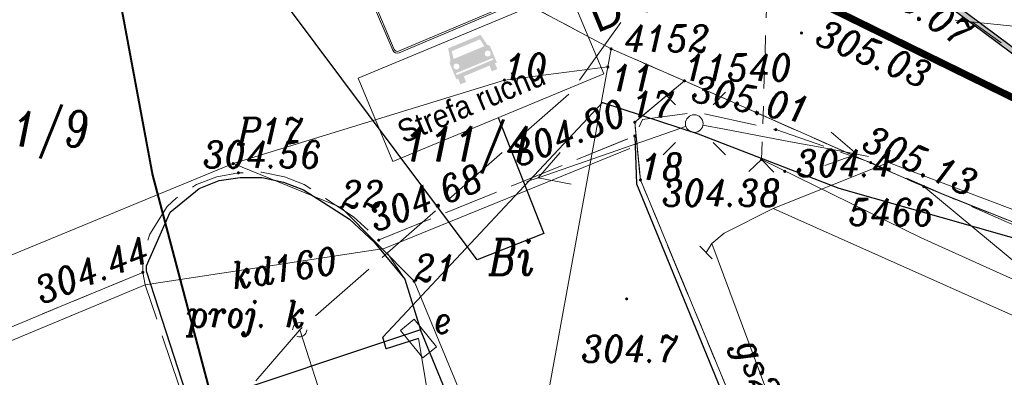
# Model space of a CAD drawing. Extents: x 779 to 3668, y -1329 to 9570.
# Tile 25 of 106: x 2281 to 2309, y -743 to -733. Entities that reach past the tile are written whole.
import ezdxf

# ---------------------------------------------------------------- set-up
doc = ezdxf.new("R2010")
doc.units = 0
for name, pattern in [('0.5_0.5', [1, 0.5, -0.5]), ('1.5_0.5', [2, 1.5, -0.5]), ('CENTER2', [1.125, 0.75, -0.125, 0.125, -0.125]), ('CIĄGłA', [0]), ('ib05_500', [1, 0.5, -0.5]), ('mz2.0_0.5', [2.5, 2, -0.5])]:
    doc.linetypes.add(name, pattern=pattern)
for name, color, linetype, lineweight in [('203-punkt graniczny', 7, 'Continuous', 0), ('203-punkt graniczny-Atr103', 7, 'Continuous', 0), ('210-oznaczenie konturu użytku gruntowego', 7, 'Continuous', 0), ('211-numer działki ewidencyjnej', 7, 'Continuous', 0), ('217-kontur klasyfikacyjny', 7, 'Continuous', 0), ('218-kontur użytku gruntowego', 7, 'Continuous', 0), ('219-działka ewidencyjna', 7, 'Continuous', 0), ('_a_obiekty', 250, 'Continuous', 30), ('AGP1_granica_opracow', 7, 'Continuous', 15), ('AGP1_HATCH', 7, 'Continuous', 5), ('jezdnia (powierzchnia)', 7, 'Continuous', 0), ('krawężnik (linia)', 7, 'Continuous', 0), ('latarnia (punkt)', 7, 'Continuous', 0), ('MPZP', 7, 'Continuous', 0), ('odwodnienie liniowe (linia)-SK', 7, 'Continuous', 0), ('ogrodzenie trwałe (linia)', 7, 'Continuous', 0), ('przepust (linia)', 7, 'Continuous', 0), ('przepust (linia) - symbol', 7, 'Continuous', 0), ('przewód elektroenergetyczny (linia)-SEPOD', 7, 'Continuous', 0), ('przewód elektroenergetyczny niskiego napięcia (linia)-SEPOW - symbol', 7, 'Continuous', 0), ('przewód gazowy (linia)-SG', 7, 'Continuous', 0), ('przewód gazowy (linia)-SG-Atr1', 7, 'Continuous', 0), ('przewód kanalizacyjny (linia)-SK', 7, 'Continuous', 0), ('przewód kanalizacyjny (linia)-SK-Atr1', 7, 'Continuous', 0), ('przewód kanalizacyjny - projektowany lub w budowie (linia)-SK - ob. projektowany', 7, 'Continuous', 0), ('punkt wysokościowy naturalny', 7, 'Continuous', 0), ('punkt wysokościowy naturalny-Atr2', 7, 'Continuous', 0), ('punkt wysokościowy sztuczny', 7, 'Continuous', 0), ('punkt wysokościowy sztuczny-Atr2', 7, 'Continuous', 0), ('punkt zmiany cech lub źródła danych o położeniu przewodu (sieć gazowa)-SG', 7, 'Continuous', 0), ('RTPW01', 253, 'Continuous', 0), ('RTPW02', 7, 'Continuous', 0), ('rura ochronna - przewód elektroenergetyczny (linia)-SE', 7, 'Continuous', 0), ('rów melioracyjny  przydrożny (linia)', 7, 'Continuous', 0), ('SUPT01', 7, 'Continuous', 0), ('szafa elektroenergetyczna (punkt)-SE', 7, 'Continuous', 0), ('szafa elektroenergetyczna (punkt)-SE-Atr17', 7, 'Continuous', 0), ('urządzenie techniczne projektowane lub w budowie (sieć kanalizacyjna) - punkt-SKPOD - ob. projektowany', 7, 'Continuous', 0), ('urządzenie techniczne projektowane lub w budowie (sieć kanalizacyjna) - punkt-SKPOD - ob. projektowany-Atr17', 7, 'Continuous', 0), ('zz-wypełnienie-chodniki', 142, 'Continuous', 5)]:
    doc.layers.add(name, color=color, linetype=linetype, lineweight=lineweight)
doc.layers.add('Y-ZNAKI', color=7, linetype='Continuous')
doc.styles.get("Standard").update_dxf_attribs({"font": 'arial.ttf'})
doc.styles.add('Style-ITALIC_1250', font='ITALIC_1250.shx')
doc.styles.add('Style-SWISSNRW_1250_pl', font='SWISSNRW_1250_pl.shx')
doc.linetypes.add('902-500', pattern='A,3.75,[24,dgnlstyle-geo-mz.shx,S=0.002786,R=0,X=0,Y=0],3.75', length=7.5)

# ---------------------------------------------------------------- blocks, each defined once
blk = doc.blocks.new('203')
at = {"linetype": 'Continuous', "lineweight": -2, "ltscale": 10}
h = blk.add_hatch(color=0, dxfattribs=at)
edge = h.paths.add_edge_path()
edge.add_arc((0, 0), 0.45, 0, 360)
blk = doc.blocks.new('PE04')
at = {"color": 0, "linetype": 'Continuous', "lineweight": 13, "ltscale": 10}
for p, q in [((46.5, 0), (37.84, 5)), ((6.5, 0), (0, 0)), ((6.5, 0), (16.5, 0)), ((16.5, 0), (26.5, 0)), ((26.5, 0), (36.5, 0)), ((36.5, 0), (46.5, 0)), ((46.5, 0), (37.84, -5)), ((46.5, 0), (50, 0))]:
    blk.add_line(p, q, dxfattribs=at)
blk = doc.blocks.new('US18')
at = {"color": 0, "linetype": 'Continuous', "lineweight": 13, "ltscale": 10}
for p, q in [((-5, -2.5), (-5, 2.5)), ((-5, 2.5), (5, 2.5)), ((5, -2.5), (5, 2.5)), ((-5, -2.5), (5, -2.5))]:
    blk.add_line(p, q, dxfattribs=at)
blk = doc.blocks.new('PW01')
at = {"linetype": 'Continuous', "lineweight": 13, "ltscale": 10}
h = blk.add_hatch(color=0, dxfattribs=at)
edge = h.paths.add_edge_path()
edge.add_arc((0, 0), 0.45, 0, 360)
blk = doc.blocks.new('SM01')
at = {"color": 0, "linetype": 'Continuous', "lineweight": 13, "ltscale": 10}
for p, q in [((-5.3, 5.31), (-8.83, 8.84)), ((5.31, 5.31), (8.84, 8.84)), ((-5.3, -5.3), (-8.83, -8.83)), ((5.31, -5.3), (8.84, -8.83))]:
    blk.add_line(p, q, dxfattribs=at)
blk.add_circle((0, 0), 2.5, dxfattribs=at)
blk = doc.blocks.new('XX_01')
at = {"color": 0, "linetype": 'Continuous', "lineweight": -2, "ltscale": 10}
blk.add_line((0, -2.5), (0, 2.5), dxfattribs=at)
blk = doc.blocks.new('IB05')
at = {"color": 0, "linetype": 'Continuous', "lineweight": -2, "ltscale": 10}
for q in [(3.54, 3.54), (3.54, -3.54)]:
    blk.add_line((0, 0), q, dxfattribs=at)
blk = doc.blocks.new('PW02')
at = {"linetype": 'Continuous', "lineweight": 13, "ltscale": 10}
h = blk.add_hatch(color=0, dxfattribs=at)
edge = h.paths.add_edge_path()
edge.add_arc((0, 0), 0.45, 0, 360)
blk = doc.blocks.new('US01P')
at = {"color": 0, "linetype": 'Continuous', "lineweight": -2, "ltscale": 10, "flags": 128}
for points in [[(0.82, 1.81), (0.72, 1.86), (0.34, 1.97), (-0.06, 2), (-0.46, 1.94), (-0.84, 1.82), (-1.18, 1.61), (-1.48, 1.35), (-1.72, 1.03), (-1.89, 0.66), (-1.98, 0.28), (-2, -0.01)], [(-0.82, -1.82), (-0.61, -1.91), (-0.22, -1.99), (0.18, -1.99), (0.57, -1.92), (0.94, -1.77), (1.27, -1.55), (1.55, -1.26), (1.77, -0.93), (1.92, -0.56), (1.99, -0.16), (2, 0)]]:
    blk.add_lwpolyline(points, dxfattribs=at)
blk = doc.blocks.new('RTPW02')
at = {"layer": 'RTPW02', "linetype": 'Continuous', "lineweight": 13}
h = blk.add_hatch(color=7, dxfattribs=at)
edge = h.paths.add_edge_path()
edge.add_arc((0, 0), 0.045, 0, 360)
blk = doc.blocks.new('RTPW01')
at = {"layer": 'RTPW01', "linetype": 'Continuous', "lineweight": 13, "true_color": 0x939598}
h = blk.add_hatch(color=252, dxfattribs=at)
edge = h.paths.add_edge_path()
edge.add_arc((0, 0), 0.045, 0, 360)
blk = doc.blocks.new('PZT MDCP podkład')
at = {"layer": '217-kontur klasyfikacyjny', "color": 8, "linetype": '1.5_0.5', "lineweight": 13, "flags": 128}
for points in [[(2161.596, 21.116), (2160.196, 19.946)], [(2168.356, 18.126), (2161.596, 21.116)], [(2160.196, 19.946), (2160.356, 18.316)], [(2160.356, 18.316), (2169.723, -4.285)], [(2179.496, 13.696), (2168.356, 18.126)]]:
    blk.add_lwpolyline(points, dxfattribs=at)
at = {"layer": '218-kontur użytku gruntowego', "color": 8, "linetype": '0.5_0.5', "lineweight": 13, "flags": 128}
for points in [[(2148.506, 27.906), (2159.526, 22.016)], [(2159.526, 22.016), (2148.506, 27.906)], [(2161.596, 21.116), (2159.526, 22.016)], [(2159.526, 22.016), (2161.596, 21.116)], [(2160.196, 19.946), (2161.596, 21.116)], [(2161.596, 21.116), (2160.196, 19.946)], [(2161.596, 21.116), (2168.356, 18.126)], [(2168.356, 18.126), (2161.596, 21.116)], [(2160.356, 18.316), (2160.196, 19.946)], [(2160.196, 19.946), (2160.356, 18.316)], [(2169.723, -4.285), (2160.356, 18.316)], [(2160.356, 18.316), (2169.723, -4.285)], [(2168.356, 18.126), (2179.496, 13.696)], [(2179.496, 13.696), (2168.356, 18.126)]]:
    blk.add_lwpolyline(points, dxfattribs=at)
at = {"layer": '219-działka ewidencyjna', "color": 8, "linetype": 'Continuous', "lineweight": 13, "flags": 128}
for points in [[(2159.526, 22.016), (2148.506, 27.906)], [(2173.336, 19.426), (2160.516, 25.716)], [(2159.526, 22.016), (2159.436, 21.506)], [(2159.526, 22.016), (2161.596, 21.116)], [(2156.516, 21.136), (2159.436, 21.506)], [(2156.996, 8.146), (2159.436, 21.506)], [(2148.856, 18.776), (2156.516, 21.136)], [(2160.196, 19.946), (2161.596, 21.116)], [(2168.356, 18.126), (2161.596, 21.116)], [(2160.196, 19.946), (2160.356, 18.316)], [(2148.856, 18.776), (2127.576, 9.996)], [(2148.856, 18.776), (2151.906, 17.536)], [(2160.356, 18.316), (2169.723, -4.285)], [(2176.826, 11.096), (2168.356, 18.126)], [(2179.496, 13.696), (2168.356, 18.126)], [(2151.906, 17.536), (2153.966, 15.456)], [(2153.966, 15.456), (2156.996, 8.146)]]:
    blk.add_lwpolyline(points, dxfattribs=at)
at = {"layer": 'jezdnia (powierzchnia)', "color": 8, "linetype": '1.5_0.5', "lineweight": 13, "flags": 128}
blk.add_lwpolyline([(2222.326, 18.117), (2221.203, 22.083), (2205.386, 20.096), (2204.446, 20.596), (2203.096, 26.226), (2196.866, 25.286), (2195.626, 20.026), (2193.796, 18.826), (2188.866, 17.986), (2181.466, 17.556), (2178.606, 17.876), (2176.756, 18.456), (2173.726, 19.866), (2171.816, 21.166), (2167.276, 24.556), (2161.216, 26.826), (2157.676, 27.806), (2155.096, 28.106), (2148.546, 27.616), (2147.486, 27.656), (2146.556, 27.976), (2145.856, 28.606), (2144.736, 30.366), (2142.996, 34.696), (2142.366, 36.396), (2134.766, 38.986), (2135.116, 38.066), (2135.536, 36.916), (2136.706, 31.206), (2136.736, 29.676), (2136.306, 26.976), (2135.846, 25.416), (2133.726, 22.486), (2132.306, 21.326), (2131.486, 20.706), (2127.046, 18.566), (2125.056, 17.666), (2127.506, 10.916), (2129.216, 11.496), (2130.676, 11.486), (2132.096, 11.146), (2133.716, 10.476), (2146.306, 15.706), (2146.296, 16.146), (2146.506, 16.786), (2146.996, 17.566), (2147.256, 17.806), (2147.826, 18.186), (2148.396, 18.406), (2149.006, 18.516), (2149.656, 18.536), (2150.306, 18.406), (2150.866, 18.186), (2152.256, 17.276), (2152.966, 16.616), (2160.196, 19.556), (2160.416, 20.026), (2161.966, 20.226), (2164.176, 19.736), (2166.856, 18.806), (2176.416, 14.626), (2183.046, 13.986), (2201.016, 15.826), (2205.616, 16.276), (2221.196, 17.986), (2222.326, 18.117)], close=True, dxfattribs=at)
for points in [[(2169.522, -4.34), (2169.522, -4.34), (2165.946, 4.286), (2160.246, 18.206), (2160.196, 19.556), (2152.966, 16.616), (2153.706, 15.516), (2154.146, 14.086), (2154.706, 12.706), (2160.506, -1.304), (2162.557, -6.243), (2162.557, -6.243)], [(2160.074, -6.921), (2160.074, -6.921), (2158.406, -1.964), (2159.196, -1.704), (2159.736, -1.534), (2154.006, 12.416), (2148.626, 10.566), (2148.186, 10.636), (2147.866, 11.016), (2147.636, 11.966), (2147.506, 11.966), (2146.376, 15.356), (2146.306, 15.706), (2133.716, 10.476), (2135.476, 8.976), (2136.286, 7.946), (2136.106, 7.926), (2142.896, -11.615), (2142.896, -11.615)]]:
    blk.add_lwpolyline(points, dxfattribs=at)
at = {"layer": 'krawężnik (linia)', "color": 8, "linetype": 'Continuous', "lineweight": 30, "flags": 128}
for points in [[(2160.196, 19.556), (2160.246, 18.206), (2165.946, 4.286), (2169.522, -4.34)], [(2148.626, 10.566), (2148.186, 10.636), (2147.866, 11.016), (2147.636, 11.966), (2146.406, 15.736), (2146.406, 15.886), (2147.076, 17.406), (2147.896, 18.076), (2148.466, 18.296), (2149.056, 18.386), (2149.676, 18.386), (2150.276, 18.256), (2150.846, 18.036), (2151.406, 17.676), (2152.146, 17.206), (2152.836, 16.556), (2153.706, 15.516), (2154.146, 14.086)]]:
    blk.add_lwpolyline(points, dxfattribs=at)
at = {"layer": 'MPZP', "color": 8, "linetype": 'Continuous', "lineweight": 40, "flags": 128}
blk.add_lwpolyline([(2125.102, 133.755), (2146.578, 18.455), (2153.737, -8.653)], dxfattribs=at)
at = {"layer": 'odwodnienie liniowe (linia)-SK', "color": 8, "linetype": 'Continuous', "lineweight": 13}
for p, q in [((2153.116, 16.376), (2160.056, 19.206)), ((2146.376, 15.356), (2134.006, 10.206))]:
    blk.add_line(p, q, dxfattribs=at)
at = {"layer": 'ogrodzenie trwałe (linia)', "color": 8, "linetype": '902-500', "lineweight": 30, "flags": 128}
blk.add_lwpolyline([(2162.553, -6.244), (2160.236, -0.674), (2154.706, 12.706), (2154.146, 14.086), (2147.716, 11.936)], dxfattribs=at)
at = {"layer": 'przepust (linia)', "color": 8, "linetype": 'ib05_500', "lineweight": 13, "flags": 128}
blk.add_lwpolyline([(2163.776, 18.896), (2164.026, 26.556)], dxfattribs=at)
at = {"layer": 'przewód elektroenergetyczny (linia)-SEPOD', "color": 8, "linetype": 'Continuous', "lineweight": 13, "flags": 128}
for points in [[(2154.086, 13.836), (2153.176, 13.546), (2153.086, 13.876), (2159.286, 20.506), (2161.986, 19.616), (2165.956, 18.086), (2180.356, 13.986), (2202.606, 15.336), (2213.266, 17.026), (2221.306, 17.996), (2222.338, 18.075)], [(2154.086, 13.836), (2156.826, -2.514)]]:
    blk.add_lwpolyline(points, dxfattribs=at)
at = {"layer": 'przewód gazowy (linia)-SG', "color": 8, "linetype": 'Continuous', "lineweight": 13, "flags": 128}
for points in [[(2162.206, 16.266), (2162.366, 16.516), (2162.716, 16.816), (2164.106, 17.506), (2167.356, 18.806), (2179.526, 14.206), (2180.966, 13.936), (2184.286, 13.856), (2190.876, 14.066), (2191.876, 18.346), (2191.936, 18.536), (2197.386, 19.526), (2202.016, 20.096), (2210.126, 20.846), (2217.686, 22.186), (2219.706, 22.596)], [(2191.136, 1.567), (2189.056, 3.466), (2187.566, 2.016), (2181.626, 7.136), (2176.336, 12.046), (2164.106, 17.506)], [(2161.341, -6.575), (2159.096, -1.024), (2159.826, 0.216), (2167.006, 3.936), (2167.246, 4.156), (2164.736, 10.176), (2162.366, 16.516)]]:
    blk.add_lwpolyline(points, dxfattribs=at)
at = {"layer": 'przewód kanalizacyjny (linia)-SK', "color": 8, "linetype": 'Continuous', "lineweight": 13, "flags": 128}
blk.add_lwpolyline([(2153.116, 16.376), (2146.376, 15.356)], dxfattribs=at)
at = {"layer": 'przewód kanalizacyjny - projektowany lub w budowie (linia)-SK - ob. projektowany', "color": 8, "linetype": 'mz2.0_0.5', "lineweight": 13, "flags": 128}
for points in [[(2145.026, 111.386), (2145.776, 107.346), (2148.636, 100.426), (2154.506, 85.216), (2156.906, 77.966), (2160.896, 65.786), (2162.116, 60.946), (2165.286, 47.416), (2168.336, 34.676), (2158.396, 20.796), (2150.736, 14.086), (2148.566, 11.566), (2149.486, -4.974)], [(2150.736, 14.086), (2156.166, -2.734)]]:
    blk.add_lwpolyline(points, dxfattribs=at)
at = {"layer": 'rura ochronna - przewód elektroenergetyczny (linia)-SE', "color": 8, "linetype": 'Continuous', "lineweight": 30, "flags": 128}
blk.add_lwpolyline([(2154.086, 13.836), (2153.176, 13.546), (2153.086, 13.876), (2159.286, 20.506), (2161.986, 19.616), (2165.956, 18.086), (2180.356, 13.986), (2202.606, 15.336), (2213.266, 17.026), (2221.306, 17.996), (2222.338, 18.075)], dxfattribs=at)
at = {"layer": 'rów melioracyjny  przydrożny (linia)', "color": 8, "linetype": 'Continuous', "lineweight": 13, "flags": 128}
blk.add_lwpolyline([(2163.776, 18.896), (2168.276, 16.676), (2174.556, 13.846), (2178.896, 12.776), (2185.646, 13.106)], dxfattribs=at)
at = {"layer": 'SUPT01', "color": 8, "linetype": 'Continuous', "lineweight": 13}
for p, q in [((2169.244, 22.825), (2174.218, 22.312)), ((2170.536, 22.189), (2169.726, 22.775))]:
    blk.add_line(p, q, dxfattribs=at)
at = {"layer": '203-punkt graniczny', "color": 8, "linetype": 'Continuous', "lineweight": 13, "xscale": 0.1, "yscale": 0.1, "zscale": 0.1}
for p in [(2159.526, 22.016), (2159.436, 21.506), (2156.516, 21.136), (2161.596, 21.116), (2160.196, 19.946), (2148.856, 18.776), (2160.356, 18.316), (2168.356, 18.126), (2151.906, 17.536), (2153.966, 15.456)]:
    blk.add_blockref('203', p, dxfattribs=at)
at = {"layer": 'latarnia (punkt)', "color": 8, "linetype": 'Continuous', "lineweight": 13, "xscale": 0.1, "yscale": 0.1, "zscale": 0.1}
blk.add_blockref('SM01', (2161.876, 19.906), dxfattribs=at)
at = {"layer": 'przepust (linia) - symbol', "color": 8, "linetype": 'Continuous', "lineweight": 13, "xscale": 0.1, "yscale": 0.1, "zscale": 0.1, "rotation": 268.1309999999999}
blk.add_blockref('IB05', (2163.776, 18.896), dxfattribs=at)
at = {"layer": 'przewód elektroenergetyczny niskiego napięcia (linia)-SEPOW - symbol', "color": 8, "linetype": 'Continuous', "lineweight": 13, "ltscale": 0.967322, "xscale": 0.0950983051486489, "yscale": 0.0950983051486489, "zscale": 0.1, "rotation": 349.336}
blk.add_blockref('PE04', (2162.117, 19.861), dxfattribs=at)
at = {"layer": 'przewód elektroenergetyczny niskiego napięcia (linia)-SEPOW - symbol', "color": 8, "linetype": 'Continuous', "lineweight": 13, "ltscale": 0.965258, "xscale": 0.09478870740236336, "yscale": 0.09478870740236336, "zscale": 0.1, "rotation": 199.116}
blk.add_blockref('PE04', (2161.63, 19.821), dxfattribs=at)
at = {"layer": 'punkt wysokościowy naturalny', "color": 8, "linetype": 'Continuous', "lineweight": 13, "xscale": 0.1, "yscale": 0.1, "zscale": 0.1}
blk.add_blockref('PW01', (2159.966, 14.956), dxfattribs=at)
at = {"layer": 'punkt wysokościowy sztuczny', "color": 8, "linetype": 'Continuous', "lineweight": 13, "xscale": 0.1, "yscale": 0.1, "zscale": 0.1}
blk.add_blockref('PW02', (2166.856, 18.806), dxfattribs=at)
at = {"layer": 'punkt zmiany cech lub źródła danych o położeniu przewodu (sieć gazowa)-SG', "color": 8, "linetype": 'Continuous', "lineweight": 13, "xscale": 0.09999999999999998, "yscale": 0.09999999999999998, "zscale": 0.09999999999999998, "rotation": 45.21599999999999}
blk.add_blockref('XX_01', (2162.206, 16.266), dxfattribs=at)
at = {"layer": 'RTPW01', "color": 8, "linetype": 'Continuous', "lineweight": 13}
blk.add_blockref('RTPW01', (2164.43, 18.557), dxfattribs=at)
at = {"layer": 'RTPW02', "color": 8, "linetype": 'Continuous', "lineweight": 13}
for p in [(2164.901, 22.465), (2164.176, 19.736), (2160.196, 19.556), (2163.776, 18.896), (2149.006, 18.516), (2152.966, 16.616), (2146.306, 15.706)]:
    blk.add_blockref('RTPW02', p, dxfattribs=at)
at = {"layer": 'szafa elektroenergetyczna (punkt)-SE', "color": 8, "linetype": 'Continuous', "lineweight": 13, "xscale": 0.1, "yscale": 0.1, "zscale": 0.1, "rotation": 309.094}
blk.add_blockref('US18', (2154.086, 13.836), dxfattribs=at)
at = {"layer": 'urządzenie techniczne projektowane lub w budowie (sieć kanalizacyjna) - punkt-SKPOD - ob. projektowany', "color": 8, "linetype": 'Continuous', "lineweight": 13, "xscale": 0.1, "yscale": 0.1, "zscale": 0.1}
blk.add_blockref('US01P', (2150.736, 14.086), dxfattribs=at)
at = {"layer": '203-punkt graniczny-Atr103', "color": 8, "lineweight": 13, "char_height": 0.75, "attachment_point": 7, "line_spacing_factor": 0.6}
for s, insert in [('\\FITALIC_1250;\\H1x;\\W0.9;4152', (2159.891, 21.938)), ('\\FITALIC_1250;\\H1x;\\W0.9;10', (2156.516, 21.136)), ('\\FITALIC_1250;\\H1x;\\W0.9;10', (2156.516, 21.136)), ('\\FITALIC_1250;\\H1x;\\W0.9;11540', (2161.596, 21.116)), ('\\FITALIC_1250;\\H1x;\\W0.9;11', (2159.528, 20.825)), ('\\FITALIC_1250;\\H1x;\\W0.9;17', (2160.112, 20.077)), ('\\FITALIC_1250;\\H1x;\\W0.9;P17', (2148.974, 19.324)), ('\\FITALIC_1250;\\H1x;\\W0.9;18', (2160.356, 18.316)), ('\\FITALIC_1250;\\H1x;\\W0.9;18', (2160.356, 18.316)), ('\\FITALIC_1250;\\H1x;\\W0.9;22', (2151.906, 17.536)), ('\\FITALIC_1250;\\H1x;\\W0.9;5466', (2166.234, 17.032)), ('\\FITALIC_1250;\\H1x;\\W0.9;21', (2153.966, 15.456))]:
    blk.add_mtext(s, dxfattribs=dict(at, insert=insert))
at = {"layer": '210-oznaczenie konturu użytku gruntowego', "color": 8, "linetype": 'Continuous', "lineweight": 13, "insert": (2156.073, 15.64), "char_height": 1, "attachment_point": 7, "line_spacing_factor": 0.6}
blk.add_mtext('\\FITALIC_1250;\\H1x;\\W0.79;Bi', dxfattribs=at)
at = {"layer": '211-numer działki ewidencyjnej', "color": 8, "linetype": 'Continuous', "lineweight": 13, "char_height": 1, "attachment_point": 1, "line_spacing_factor": 0.6}
for s, insert in [('\\FITALIC_1250;\\H1x;\\W0.79;111/9', (2141.206, 20.256)), ('\\FITALIC_1250;\\H1x;\\W0.79;111/4', (2153.681, 19.835))]:
    blk.add_mtext(s, dxfattribs=dict(at, insert=insert))
at = {"layer": 'przewód gazowy (linia)-SG-Atr1', "color": 8, "lineweight": 13, "insert": (2163.269, 13.733), "char_height": 0.75, "attachment_point": 4, "rotation": 290.496, "line_spacing_factor": 0.6}
blk.add_mtext('\\FITALIC_1250;\\H1x;\\W0.9;gs25', dxfattribs=at)
at = {"layer": 'przewód kanalizacyjny (linia)-SK-Atr1', "color": 8, "lineweight": 13, "insert": (2148.815, 15.603), "char_height": 0.75, "attachment_point": 4, "rotation": 8.605, "line_spacing_factor": 0.6}
blk.add_mtext('\\FITALIC_1250;\\H1x;\\W0.9;kd160', dxfattribs=at)
at = {"layer": 'punkt wysokościowy naturalny-Atr2', "color": 8, "lineweight": 13, "insert": (2158.69, 13.171), "char_height": 0.75, "attachment_point": 7, "line_spacing_factor": 0.6}
blk.add_mtext('\\FITALIC_1250;\\H1x;\\W0.9;304.7', dxfattribs=at)
at = {"layer": 'punkt wysokościowy sztuczny-Atr2', "color": 8, "lineweight": 13, "char_height": 0.75, "attachment_point": 1, "line_spacing_factor": 0.6}
for s, insert, rotation in [('\\FITALIC_1250;\\H1x;\\W0.9;305.07', (2167.046, 24.536), 325.507), ('\\FITALIC_1250;\\H1x;\\W0.9;305.13', (2166.876, 19.876), 336.081)]:
    blk.add_mtext(s, dxfattribs=dict(at, insert=insert, rotation=rotation))
at = {"layer": 'RTPW01', "color": 8, "linetype": 'Continuous', "lineweight": 13, "style": 'Style-ITALIC_1250', "width": 0.9}
blk.add_text('304.4', height=0.75, dxfattribs=at).set_placement((2164.749, 18.413))
at = {"layer": 'RTPW02', "color": 8, "linetype": 'Continuous', "lineweight": 13, "style": 'Style-ITALIC_1250', "width": 0.9}
for s, rotation, p in [('305.03', 337.4543, (2165.254, 22.175)), ('305.01', 348.8642, (2161.765, 20.543)), ('304.80', 21.8107, (2156.912, 18.679)), ('304.68', 21.8107, (2152.878, 16.843)), ('304.44', 21.695, (2143.451, 14.802))]:
    blk.add_text(s, height=0.75, rotation=rotation, dxfattribs=at).set_placement(p)
for s, p in [('304.56', (2148.006, 18.658)), ('304.38', (2160.965, 17.577))]:
    blk.add_text(s, height=0.75, dxfattribs=at).set_placement(p)
at = {"layer": 'szafa elektroenergetyczna (punkt)-SE-Atr17', "color": 8, "insert": (2154.516, 13.986), "char_height": 0.75, "attachment_point": 7, "line_spacing_factor": 0.6}
blk.add_mtext('\\FITALIC_1250;\\H1x;\\W0.9;e', dxfattribs=at)
at = {"layer": 'urządzenie techniczne projektowane lub w budowie (sieć kanalizacyjna) - punkt-SKPOD - ob. projektowany-Atr17', "color": 8, "lineweight": 13, "insert": (2147.556, 13.906), "char_height": 0.75, "attachment_point": 7, "line_spacing_factor": 0.6}
blk.add_mtext('\\FITALIC_1250;\\H1x;\\W0.9;proj. k', dxfattribs=at)
blk = doc.blocks.new('A$C34875A06')
at = {"layer": 'Y-ZNAKI'}
h = blk.add_hatch(color=1, dxfattribs=at)
h.dxf.hatch_style = 1
h.paths.add_polyline_path([(-1.739, 2.609, 1), (1.739, 2.609, 1)])
h.paths.add_polyline_path([(1.391, 2.609, -1), (-1.391, 2.609, -1)], flags=16)
at = {"layer": 'Y-ZNAKI', "linetype": 'Continuous', "lineweight": 13}
for p, q in [((2.435, 5.218), (-2.435, 5.218)), ((-2.609, 5.044), (-2.609, 0.174)), ((-2.551, 0.174), (-2.551, 5.044)), ((-2.435, 5.16), (2.435, 5.16)), ((2.551, 5.044), (2.551, 0.174)), ((2.609, 0.174), (2.609, 5.044)), ((2.435, 0.058), (-2.435, 0.058)), ((-2.435, 0), (2.435, 0))]:
    blk.add_line(p, q, dxfattribs=at)
for radius in [1.739, 1.391]:
    blk.add_circle((0, 2.609), radius, dxfattribs=at)
for centre, radius, start, end in [((-2.435, 5.044), 0.174, 90, 180), ((2.435, 5.044), 0.174, 0, 90), ((-2.435, 5.044), 0.116, 90, 180), ((2.435, 5.044), 0.116, 0, 90), ((-2.435, 0.174), 0.174, 180, 270), ((-2.435, 0.174), 0.116, 180, 270), ((2.435, 0.174), 0.174, 270, 360), ((2.435, 0.174), 0.116, 270.0535, 360)]:
    blk.add_arc(centre, radius, start, end, dxfattribs=at)
at = {"layer": 'Y-ZNAKI', "insert": (0, 2.609), "char_height": 1.4, "width": 8.01815, "attachment_point": 5, "rotation": 359.9905}
blk.add_mtext('{\\fArial Unicode MS|b1|i0|c238|p34;20}', dxfattribs=at)
blk = doc.blocks.new('d52')
at = {"layer": 'Y-ZNAKI'}
h = blk.add_hatch(color=256, dxfattribs=at)
h.dxf.hatch_style = 1
h.paths.add_polyline_path([(0.749, 2.615), (0.67, 2.686), (0.58, 3.135), (-0.741, 3.133), (-0.833, 2.684), (-0.902, 2.604), (-0.902, 1.935), (-0.833, 1.935), (-0.834, 1.705), (-0.601, 1.704), (-0.602, 1.933), (0.448, 1.936), (0.448, 1.703), (0.668, 1.704), (0.668, 1.935), (0.747, 1.933)])
h.paths.add_polyline_path([(-0.703, 2.685), (-0.653, 2.985), (0.499, 2.987), (0.548, 2.684)], flags=16)
h.paths.add_polyline_path([(0.668, 2.152), (0.67, 2.085), (-0.831, 2.084), (-0.832, 2.155)], flags=16)
h.paths.add_polyline_path([(0.673, 2.381, -1), (0.447, 2.381, -1)], flags=16)
h.paths.add_polyline_path([(-0.601, 2.382, -1), (-0.827, 2.382, -1)], flags=16)
at = {"layer": 'Y-ZNAKI', "linetype": 'Continuous', "lineweight": 13}
blk.add_3dface([(4.297, 0), (-4.297, 0), (-4.294, 3.406), (4.297, 3.406)], dxfattribs=at)
at = {"layer": 'Y-ZNAKI', "linetype": 'Continuous', "lineweight": 13, "style": 'Style-SWISSNRW_1250_pl', "width": 0.9}
blk.add_text('Strefa ruchu ', height=0.85745, rotation=0.069, dxfattribs=at).set_placement((-3.67, 0.467))

msp = doc.modelspace()

# ---------------------------------------------------------------- hatches: boundary and pattern name
at = {"layer": 'AGP1_HATCH', "true_color": 0x636466, "transparency": 33554477}
h = msp.add_hatch(color=251, dxfattribs=at)
h.dxf.hatch_style = 1
edge = h.paths.add_edge_path()
edge.add_line((2295.76, -728.248), (2294.232, -728.07))
edge.add_line((2294.232, -728.07), (2294.575, -728.261))
edge.add_line((2294.575, -728.261), (2295.731, -728.395))
edge.add_line((2295.731, -728.395), (2299.271, -729.375))
edge.add_line((2299.271, -729.375), (2300.162, -729.709))
edge.add_arc((2283.025, -705.086), 30, 304.8375, 305.1849)
edge.add_line((2300.311, -729.605), (2299.617, -729.345))
edge.add_line((2299.617, -729.345), (2295.76, -728.248))
h.paths.add_polyline_path([(2302.061, -730.26), (2302.056, -730.419), (2305.331, -731.645), (2307.706, -733.419), (2307.997, -733.449), (2305.404, -731.512)])
h.paths.add_polyline_path([(2300.543, -729.692), (2300.452, -729.818), (2302.056, -730.419), (2302.061, -730.26)])
edge = h.paths.add_edge_path()
edge.add_line((2300.543, -729.692), (2300.311, -729.605))
edge.add_arc((2283.025, -705.086), 30, 304.8375, 305.1849, ccw=False)
edge.add_line((2300.162, -729.709), (2300.452, -729.818))
edge.add_line((2300.452, -729.818), (2300.543, -729.692))
h.paths.add_polyline_path([(2307.997, -733.449), (2307.706, -733.419), (2309.871, -735.035), (2311.189, -735.932), (2311.137, -735.715), (2309.958, -734.913)])
h.paths.add_polyline_path([(2300.688, -729.906), (2301.703, -730.286), (2300.663, -729.737), (2300.35, -729.78)], flags=17)
h.paths.add_polyline_path([(2300.688, -729.906), (2301.703, -730.286), (2300.663, -729.737), (2300.35, -729.78)], flags=17)
at = {"layer": 'zz-wypełnienie-chodniki'}
h = msp.add_hatch(dxfattribs=at)
h.set_pattern_fill('ANSI37', color=256, scale=0.1, style=0)
h.set_pattern_definition([(45, (72.096, -387.0553), (-0.224506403, 0.224506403), []), (135, (72.096, -387.0553), (-0.224506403, -0.224506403), [])])
edge = h.paths.add_edge_path()
edge.add_arc((2285.894, -725.926), 2.633, 240.8317, 270.2907, ccw=False)
edge.add_arc((2286.404, -725.368), 3.373, 200.4117, 237.8983, ccw=False)
edge.add_arc((2440.64, -674.741), 165.704, 197.78063, 198.21758, ccw=False)
edge.add_arc((2286.658, -724.114), 4, 112.3008, 197.8899, ccw=False)
edge.add_line((2285.14, -720.413), (2289.001, -719.105))
edge.add_arc((2283.137, -702.867), 17.265, 289.857, 321.7648)
edge.add_arc((2284.721, -704.14), 15.232, 321.8391, 367.187)
edge.add_line((2299.834, -702.235), (2295.184, -678.44))
edge.add_line((2295.184, -678.44), (2293.334, -672.378))
edge.add_line((2293.334, -672.378), (2289.746, -662.348))
edge.add_line((2289.746, -662.348), (2282.62, -644.273))
edge.add_line((2282.62, -644.273), (2278.671, -634.258))
edge.add_line((2278.671, -634.258), (2278.338, -633.412))
edge.add_arc((2273.686, -635.248), 5.001, 21.5279, 100.5413)
edge.add_line((2272.771, -630.331), (2272.638, -630.356))
edge.add_line((2272.638, -630.356), (2250.643, -634.453))
edge.add_line((2250.643, -634.453), (2259.909, -684.197))
edge.add_line((2259.909, -684.197), (2263.612, -683.507))
edge.add_arc((2263.744, -684.703), 1.203, -19.9619, 96.3072, ccw=False)
edge.add_arc((2264.405, -684.942), 0.5, 317.2271, 339.9615, ccw=False)
edge.add_arc((2269.722, -689.862), 6.744, 137.2271, 184.4632)
edge.add_line((2262.999, -690.386), (2263.357, -692.702))
edge.add_line((2263.357, -692.702), (2264.415, -698.413))
edge.add_line((2264.415, -698.413), (2265.258, -702.957))
edge.add_line((2265.258, -702.957), (2267.414, -712.892))
edge.add_arc((2282.497, -708.965), 15.586, 194.5951, 204.2785)
edge.add_arc((2275.694, -711.901), 8.178, 205.1212, 225.4637)
edge.add_line((2269.958, -717.731), (2272.389, -720.147))
edge.add_arc((2266.684, -725.321), 7.702, 27.1145, 42.1999, ccw=False)
edge.add_line((2273.539, -721.81), (2274.631, -724.36))
edge.add_arc((2268.391, -726.189), 6.503, -2.9609, 16.3405, ccw=False)
edge.add_arc((2256.755, -724.409), 18.253, 344.7004, 353.3418, ccw=False)
edge.add_line((2274.361, -729.225), (2274.071, -730.275))
edge.add_arc((2264.509, -726.761), 10.187, 310.1754, 339.8225, ccw=False)
edge.add_line((2271.081, -734.545), (2270.603, -734.737))
edge.add_arc((2264.509, -726.761), 10.037, 307.382, 339.7888)
edge.add_arc((2244.773, -721.587), 30.409, 343.4897, 347.8328)
edge.add_arc((2256.75, -724.408), 18.108, 348.5707, 353.3645)
edge.add_arc((2268.308, -726.198), 6.436, 357.3081, 376.0488)
edge.add_line((2274.493, -724.419), (2273.403, -721.874))
edge.add_arc((2270.677, -722.56), 2.812, 14.1144, 55.2095)
edge.add_line((2272.281, -720.251), (2269.853, -717.837))
edge.add_arc((2275.694, -711.901), 8.328, 205.1136, 225.4611, ccw=False)
edge.add_arc((2282.497, -708.965), 15.736, 194.5839, 204.2825, ccw=False)
edge.add_line((2267.268, -712.927), (2265.111, -702.987))
edge.add_line((2265.111, -702.987), (2264.235, -698.294))
edge.add_line((2264.235, -698.294), (2261.565, -698.792))
edge.add_line((2261.565, -698.792), (2260.53, -693.39))
edge.add_line((2260.53, -693.39), (2263.238, -692.885))
edge.add_line((2263.238, -692.885), (2262.85, -690.404))
edge.add_arc((2269.722, -689.862), 6.894, 137.4766, 184.5106, ccw=False)
edge.add_arc((2264.273, -684.864), 0.5, 317.4766, 342.905)
edge.add_arc((2263.747, -684.703), 1.05, 342.905, 381.532)
edge.add_line((2264.724, -684.317), (2257.978, -685.574))
edge.add_line((2257.978, -685.574), (2255.821, -673.993))
edge.add_line((2255.821, -673.993), (2256.952, -673.782))
edge.add_line((2256.952, -673.782), (2249.632, -634.488))
edge.add_line((2249.632, -634.488), (2250.615, -634.305))
edge.add_line((2250.615, -634.305), (2272.625, -630.205))
edge.add_line((2272.625, -630.205), (2272.745, -630.183))
edge.add_arc((2273.686, -635.247), 5.151, 21.5199, 100.5252, ccw=False)
edge.add_line((2278.477, -633.357), (2278.806, -634.192))
edge.add_line((2278.806, -634.192), (2282.766, -644.236))
edge.add_line((2282.766, -644.236), (2286.522, -653.761))
edge.add_line((2286.522, -653.761), (2287.136, -653.519))
edge.add_line((2287.136, -653.519), (2287.745, -655.063))
edge.add_line((2287.745, -655.063), (2287.131, -655.305))
edge.add_line((2287.131, -655.305), (2289.886, -662.293))
edge.add_line((2289.886, -662.293), (2293.477, -672.335))
edge.add_line((2293.477, -672.335), (2295.331, -678.411))
edge.add_line((2295.331, -678.411), (2299.982, -702.216))
edge.add_arc((2284.721, -704.14), 15.382, -38.1613, 7.187, ccw=False)
edge.add_arc((2283.137, -702.867), 17.415, 289.8521, 321.7651, ccw=False)
edge.add_line((2289.051, -719.246), (2285.188, -720.555))
edge.add_arc((2286.625, -724.098), 3.823, 112.068, 198.2671)
edge.add_line((2282.994, -725.296), (2283.383, -726.492))
edge.add_arc((2285.844, -725.677), 2.593, 198.3194, 219.5312)
edge.add_arc((2285.894, -725.926), 2.483, 214.3489, 282.1486)
edge.add_line((2286.417, -728.354), (2285.908, -728.559))

# ---------------------------------------------------------------- linework, layer by layer
at = {"color": 18, "linetype": 'CIĄGłA', "lineweight": 30, "true_color": 0x000000}
for points in [[(2294.232, -728.07), (2295.76, -728.248), (2299.617, -729.345), (2305.404, -731.512), (2309.958, -734.913), (2311.273, -735.808)], [(2294.575, -728.261), (2295.731, -728.395), (2299.565, -729.485), (2305.331, -731.645), (2309.871, -735.035), (2311.189, -735.932)]]:
    msp.add_lwpolyline(points, dxfattribs=at)
at = {"layer": 'AGP1_granica_opracow', "color": 5, "linetype": 'CENTER2', "lineweight": 9, "ltscale": 5, "const_width": 0.2}
msp.add_lwpolyline([(2242.031, -670.415), (2250.291, -712.985), (2254.661, -712.895), (2254.671, -716.085), (2251.141, -716.165), (2251.831, -718.305), (2257.651, -735.295), (2262.211, -738.005), (2267.691, -735.905), (2271.081, -734.545), (2291.241, -726.405), (2298.571, -730.485), (2311.391, -736.775), (2305.701, -713.065), (2300.271, -690.955), (2294.591, -673.185)], dxfattribs=at)
at = {"layer": 'Y-ZNAKI'}
msp.add_lwpolyline([(2294.398, -736.126), (2295.683, -739.4), (2293.798, -740.14), (2283.874, -726.852)], dxfattribs=at)

# ---------------------------------------------------------------- block references
at = {"layer": '_a_obiekty', "color": 18, "linetype": 'CIĄGłA', "lineweight": 5, "true_color": 0x000000}
msp.add_blockref('PZT MDCP podkład', (138.055, -756.202), dxfattribs=at)
at = {"layer": 'Y-ZNAKI'}
for name, p, xscale, yscale, zscale, rotation in [('A$C34875A06', (2293.395, -733.534), 0.8000000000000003, 0.8000000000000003, 0.8000000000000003, 23.01387430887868), ('d52', (2294.398, -736.126), 0.7500000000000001, 0.7500000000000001, 0.7500000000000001, 22.63699089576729)]:
    msp.add_blockref(name, p, dxfattribs=dict(at, xscale=xscale, yscale=yscale, zscale=zscale, rotation=rotation))

# ---------------------------------------------------------------- texts
at = {"layer": 'Y-ZNAKI', "insert": (2296.842, -732.912), "char_height": 0.9, "width": 11.45449, "attachment_point": 1, "rotation": 22.4323}
msp.add_mtext('{\\fArial|b0|i0|c238|p34;D-52}', dxfattribs=at)

doc.saveas('drawing.dxf')
